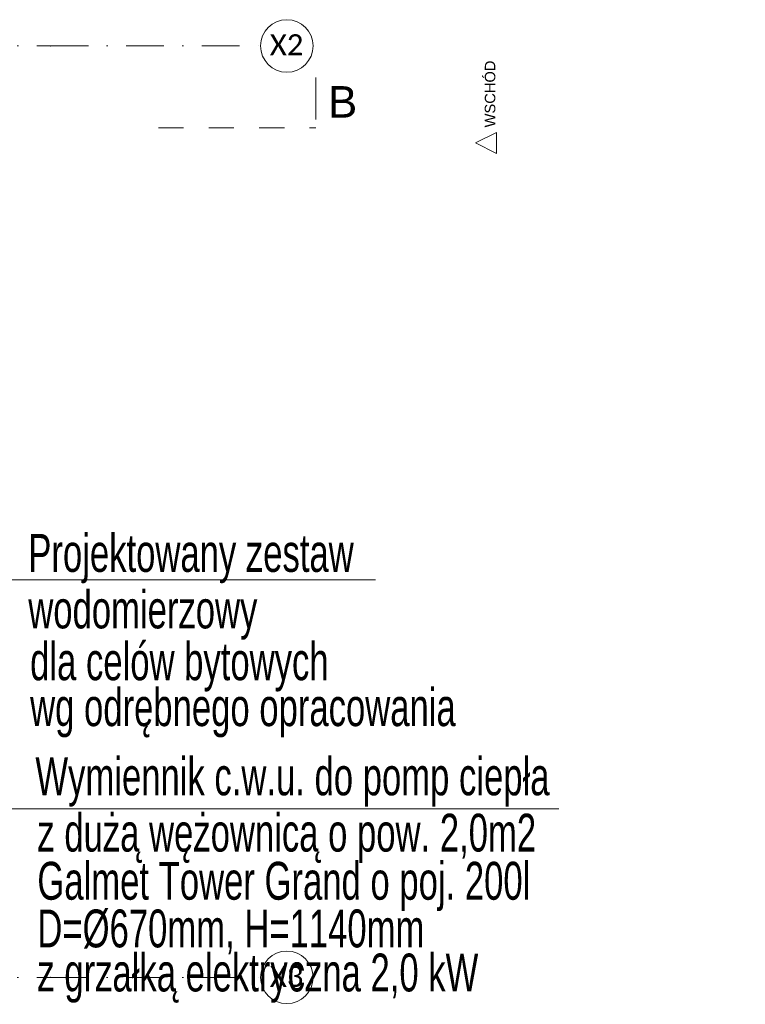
# Model space of a CAD drawing. Header units: centimetres. Extents: x -9388 to 91680, y -1419244 to 50347.
# Tile 117 of 183: x 48428 to 51883, y -710669 to -705981. Entities that reach past the tile are written whole.
import ezdxf
from ezdxf.enums import TextEntityAlignment as Align

# ---------------------------------------------------------------- set-up
doc = ezdxf.new("R2010")
doc.units = ezdxf.units.CM
for name, pattern in [('Kropki i Kreski', [360, 180, -90, 0, -90]), ('Przerywana', [240, 120, -120]), ('Wipeout_Contour', [1000, 0, -1000])]:
    doc.linetypes.add(name, pattern=pattern)
for name, color, linetype in [('Elewacje', 7, 'Continuous'), ('Osie', 7, 'Continuous'), ('Przekroje', 7, 'Continuous')]:
    doc.layers.add(name, color=color, linetype=linetype)
for name, color, linetype, lineweight in [('Elewacje_Nr_pióra__5', 7, 'Continuous', 13), ('Osie_Nr_pióra__1', 7, 'Continuous', 13), ('Osie_Nr_pióra__4', 7, 'Continuous', 13), ('Osie_Nr_pióra__7', 7, 'Continuous', 13), ('Przekroje_Nr_pióra__5', 7, 'Continuous', 13), ('Q_opis', 3, 'Continuous', 13), ('Q_opisy_średnice_co', 3, 'Continuous', 9), ('Q_podkład', 8, 'Continuous', 9)]:
    doc.layers.add(name, color=color, linetype=linetype, lineweight=lineweight)
doc.styles.add('Arial Narrow_', font='ARIALN.TTF', dxfattribs={"width": 0.8})
doc.styles.add('Arial Narrow_____', font='ARIALN.TTF', dxfattribs={"width": 0.8})
doc.styles.add('GENERATED_STYLE_3', font='calibri.ttf')

# ---------------------------------------------------------------- blocks, each defined once
blk = doc.blocks.new('Standardowy znacznik siatki')
at = {"layer": 'Osie_Nr_pióra__4', "linetype": 'Kropki i Kreski'}
for p, q in [((1000, 0), (17990.8, 0)), ((17990.8, 0), (18990.8, 0))]:
    blk.add_line(p, q, dxfattribs=at)
blk.add_point((17990.8, 0), dxfattribs=at)
blk.add_point((17990.8, 0), dxfattribs=at)
at = {"layer": 'Osie_Nr_pióra__7', "linetype": 'Continuous'}
blk.add_circle((19115.8, 0), 125, dxfattribs=at)
at = {"layer": 'Osie_Nr_pióra__1', "style": 'GENERATED_STYLE_3'}
for tag, p in [('AC_MarkerText_1_0', (-125, 4.9)), ('AC_MarkerText_1_1', (19115.8, 4.9))]:
    blk.add_attdef(tag, text='', height=100, rotation=360, dxfattribs=at).set_placement(p, align=Align.MIDDLE_CENTER)
blk = doc.blocks.new('Standardowy znacznik siatki_3')
at = {"layer": 'Osie_Nr_pióra__4', "linetype": 'Kropki i Kreski'}
for p, q in [((1000, 0), (17990.8, 0)), ((17990.8, 0), (18990.8, 0))]:
    blk.add_line(p, q, dxfattribs=at)
blk.add_point((17990.8, 0), dxfattribs=at)
blk.add_point((17990.8, 0), dxfattribs=at)
at = {"layer": 'Osie_Nr_pióra__7', "linetype": 'Continuous'}
blk.add_circle((19115.8, 0), 125, dxfattribs=at)
at = {"layer": 'Osie_Nr_pióra__1', "style": 'GENERATED_STYLE_3'}
for tag, p in [('AC_MarkerText_1_0', (-125, 5.7)), ('AC_MarkerText_1_1', (19115.8, 5.7))]:
    blk.add_attdef(tag, text='', height=100, rotation=360, dxfattribs=at).set_placement(p, align=Align.MIDDLE_CENTER)
blk = doc.blocks.new('Płaszczyzna odcinająca_1', base_point=(29908.6, -705450.3))
at = {"layer": 'Przekroje_Nr_pióra__5', "linetype": 'Continuous'}
blk.add_line((48582.2, -709245.5), (48622.4, -709049.6), dxfattribs=at)
at = {"layer": 'Przekroje_Nr_pióra__5', "linetype": 'Przerywana'}
blk.add_line((47839.5, -709133.8), (48574.1, -709284.7), dxfattribs=at)
at = {"layer": 'Przekroje_Nr_pióra__5', "insert": (48777, -709276.8), "char_height": 150, "attachment_point": 9, "rotation": 348.3916, "style": 'GENERATED_STYLE_3'}
blk.add_mtext('\\A1;{\\fArial|b0|i0|c238|p38;B}', dxfattribs=at)
blk = doc.blocks.new('Elewacja_2', base_point=(50654.7, -703430))
at = {"layer": 'Elewacje_Nr_pióra__5', "insert": (49476.1, -709143.2), "char_height": 50, "attachment_point": 9, "rotation": 78.3916, "style": 'GENERATED_STYLE_3'}
blk.add_mtext('\\A1;{\\fArial|b0|i0|c238|p38;WSCHÓD}', dxfattribs=at)
at = {"color": 254, "linetype": 'Wipeout_Contour', "lineweight": 0, "ltscale": 2133711.408112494}
blk.add_wipeout([(49412, -709479.4), (49391.9, -709577.4), (49304, -709508.3)], dxfattribs=at).dxf.layer = 'Elewacje'
at = {"layer": 'Elewacje_Nr_pióra__5', "linetype": 'Continuous'}
for p, q in [((49304, -709508.3), (49412, -709479.4)), ((49391.9, -709577.4), (49304, -709508.3)), ((49412, -709479.4), (49391.9, -709577.4))]:
    blk.add_line(p, q, dxfattribs=at)
blk = doc.blocks.new('PAB.01_RZUT PRZYZIEMIA')
at = {"layer": 'Elewacje', "color": 8, "rotation": 11.60840108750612}
blk.add_blockref('Elewacja_2', (50698.2, -700342.4), dxfattribs=at)
at = {"layer": 'Osie', "color": 8, "linetype": 'Continuous'}
ref = blk.add_blockref('Standardowy znacznik siatki_3', (30584.3, -706106.3), dxfattribs=dict(at, zscale=1000, rotation=359.999997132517))
ref.add_attrib('AC_MarkerText_1_1', 'X2', dxfattribs={"layer": 'Osie_Nr_pióra__1', "color": 7, "height": 100, "rotation": 360, "style": 'GENERATED_STYLE_3'}).set_placement((49699, -706100.7), align=Align.MIDDLE_CENTER)
ref = blk.add_blockref('Standardowy znacznik siatki', (30584.3, -710540.3), dxfattribs=dict(at, zscale=1000, rotation=359.999997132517))
ref.add_attrib('AC_MarkerText_1_1', 'X3', dxfattribs={"layer": 'Osie_Nr_pióra__1', "color": 7, "height": 100, "rotation": 360, "style": 'GENERATED_STYLE_3'}).set_placement((49699.1, -710535.5), align=Align.MIDDLE_CENTER)
at = {"layer": 'Przekroje', "color": 8, "rotation": 11.60840108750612}
blk.add_blockref('Płaszczyzna odcinająca_1', (30782.9, -706496), dxfattribs=at)

msp = doc.modelspace()

# ---------------------------------------------------------------- block references
at = {"layer": 'Q_podkład'}
msp.add_blockref('PAB.01_RZUT PRZYZIEMIA', (0, 0), dxfattribs=at)

# ---------------------------------------------------------------- next in the draw order: linework, layer by layer
at = {"layer": 'Q_opis', "lineweight": 9}
msp.add_line((47376, -708647.6), (50122.2, -708647.6), dxfattribs=at)
at = {"layer": 'Q_opisy_średnice_co'}
for p, q in [((47961.9, -709738.7, 97.6), (48460, -709738.7, 247.2)), ((48460, -709738.7, 247.2), (50994.3, -709738.7, 247.2))]:
    msp.add_line(p, q, dxfattribs=at)

# ---------------------------------------------------------------- next in the draw order: texts
at = {"layer": 'Q_opis', "lineweight": 9, "style": 'Arial Narrow_____', "width": 0.8}
for s, p in [('Projektowany zestaw', (48469.1, -708663.9)), ('wodomierzowy', (48469.1, -708932.9)), ('dla celów bytowych ', (48477.8, -709179.6)), ('wg odrębnego opracowania', (48477.8, -709398.1))]:
    msp.add_text(s, height=180, dxfattribs=at).set_placement(p, align=Align.BOTTOM_LEFT)
at = {"layer": 'Q_opis', "style": 'Arial Narrow_', "width": 0.8}
for s, p in [('Wymiennik c.w.u. do pomp ciepła ', (48502.9, -709673.5)), ('z dużą wężownicą o pow. 2,0m2 ', (48512.2, -709941.4)), ('Galmet Tower Grand o poj. 200l', (48512.2, -710170.5)), ('D=Ø670mm, H=1140mm', (48512.2, -710397.4)), ('z grzałką elektryczna 2,0 kW', (48512.2, -710607.2))]:
    msp.add_text(s, height=180, dxfattribs=at).set_placement(p)

doc.saveas('drawing.dxf')
